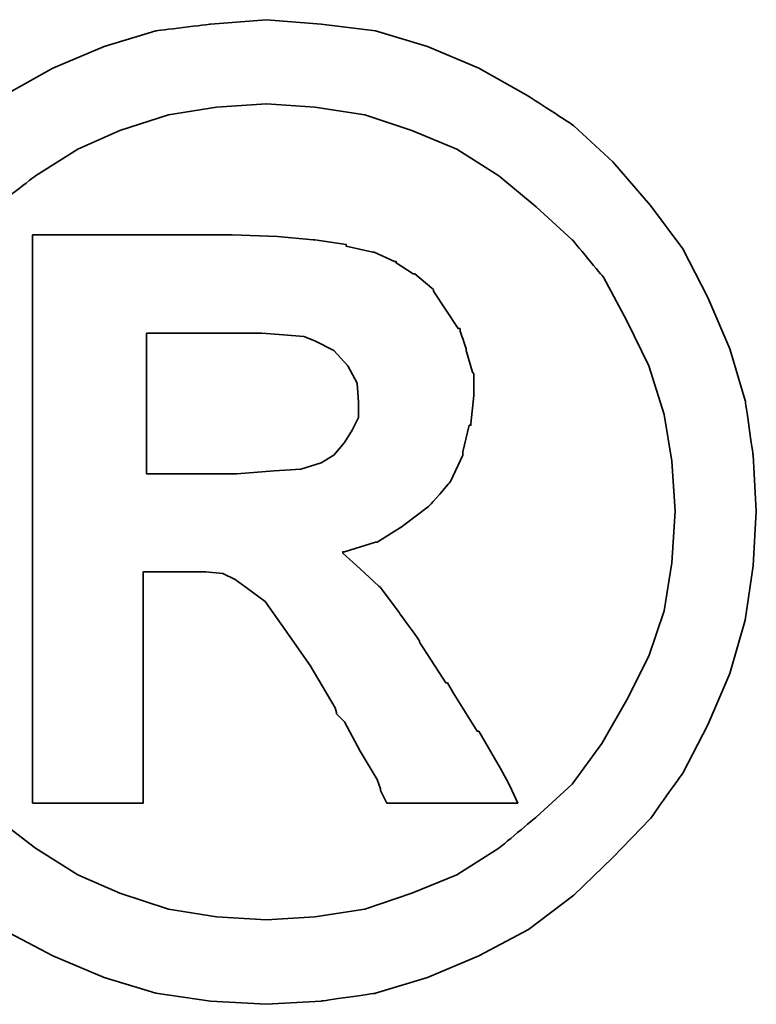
# Model space of a CAD drawing. Extents: x 973 to 1362, y 69 to 294.
# Tile 17 of 43: x 1275.606 to 1276.577, y 193.475 to 194.773. Entities that reach past the tile are written whole.
import ezdxf

# ---------------------------------------------------------------- set-up
doc = ezdxf.new("R2010")
doc.units = 0
doc.header["$MEASUREMENT"] = 0
doc.layers.add('DIM', color=4, linetype='CONTINUOUS')
doc.layers.add('layer 1', color=7, linetype='CONTINUOUS')

# ---------------------------------------------------------------- blocks, each defined once
blk = doc.blocks.new('TBI MOTION logo(完整正式版)')
at = {"layer": 'layer 1', "color": 22, "lineweight": 35}
for points, knots in [([(-91.89366, 20.43624), (-91.89366, 20.43624), (-91.91351, 20.77862), (-91.91351, 20.77862), (-91.91351, 20.77862), (-91.91351, 20.77862), (-91.96114, 21.11206), (-91.96114, 21.11206), (-91.96114, 21.11206), (-91.96114, 21.11206), (-92.05641, 21.42764), (-92.05641, 21.42764), (-92.05641, 21.42764), (-92.05641, 21.42764), (-92.18939, 21.74124), (-92.18939, 21.74124), (-92.18939, 21.74124), (-92.18939, 21.74124), (-92.34222, 22.03697), (-92.34222, 22.03697), (-92.34222, 22.03697), (-92.34222, 22.03697), (-92.5407, 22.30294), (-92.5407, 22.30294), (-92.5407, 22.30294), (-92.5407, 22.30294), (-92.76895, 22.5689), (-92.76895, 22.5689), (-92.76895, 22.5689), (-92.76895, 22.5689), (-93.00713, 22.78921), (-93.00713, 22.78921), (-93.00713, 22.78921), (-93.00713, 22.78921), (-93.285, 22.96982), (-93.285, 22.96982), (-93.285, 22.96982), (-93.285, 22.96982), (-93.58867, 23.14051), (-93.58867, 23.14051), (-93.58867, 23.14051), (-93.58867, 23.14051), (-93.90227, 23.2735), (-93.90227, 23.2735), (-93.90227, 23.2735), (-93.90227, 23.2735), (-94.21785, 23.36877), (-94.21785, 23.36877), (-94.21785, 23.36877), (-94.21785, 23.36877), (-94.55129, 23.40846), (-94.55129, 23.40846), (-94.55129, 23.40846), (-94.55129, 23.40846), (-94.88474, 23.43625), (-94.88474, 23.43625), (-94.88474, 23.43625), (-94.88474, 23.43625), (-95.22612, 23.40846), (-95.22612, 23.40846), (-95.22612, 23.40846), (-95.22612, 23.40846), (-95.55956, 23.36877), (-95.55956, 23.36877), (-95.55956, 23.36877), (-95.55956, 23.36877), (-95.87515, 23.2735), (-95.87515, 23.2735), (-95.87515, 23.2735), (-95.87515, 23.2735), (-96.18973, 23.14051), (-96.18973, 23.14051), (-96.18973, 23.14051), (-96.18973, 23.14051), (-96.4944, 22.96982), (-96.4944, 22.96982), (-96.4944, 22.96982), (-96.4944, 22.96982), (-96.77028, 22.78921), (-96.77028, 22.78921), (-96.77028, 22.78921), (-96.77028, 22.78921), (-97.00846, 22.5689), (-97.00846, 22.5689), (-97.00846, 22.5689), (-97.00846, 22.5689), (-97.23671, 22.30294), (-97.23671, 22.30294), (-97.23671, 22.30294), (-97.23671, 22.30294), (-97.43618, 22.03697), (-97.43618, 22.03697), (-97.43618, 22.03697), (-97.43618, 22.03697), (-97.58901, 21.74124), (-97.58901, 21.74124), (-97.58901, 21.74124), (-97.58901, 21.74124), (-97.72298, 21.42764), (-97.72298, 21.42764), (-97.72298, 21.42764), (-97.72298, 21.42764), (-97.81825, 21.11206), (-97.81825, 21.11206), (-97.81825, 21.11206), (-97.81825, 21.11206), (-97.86589, 20.77862), (-97.86589, 20.77862), (-97.86589, 20.77862), (-97.86589, 20.77862), (-97.88375, 20.43624), (-97.88375, 20.43624), (-97.88375, 20.43624), (-97.88375, 20.43624), (-97.86589, 20.1028), (-97.86589, 20.1028), (-97.86589, 20.1028), (-97.86589, 20.1028), (-97.81825, 19.77035), (-97.81825, 19.77035), (-97.81825, 19.77035), (-97.81825, 19.77035), (-97.72298, 19.44583), (-97.72298, 19.44583), (-97.72298, 19.44583), (-97.72298, 19.44583), (-97.58901, 19.13224), (-97.58901, 19.13224), (-97.58901, 19.13224), (-97.58901, 19.13224), (-97.43618, 18.83749), (-97.43618, 18.83749), (-97.43618, 18.83749), (-97.43618, 18.83749), (-97.23671, 18.55963), (-97.23671, 18.55963), (-97.23671, 18.55963), (-97.23671, 18.55963), (-97.00846, 18.32145), (-97.00846, 18.32145), (-97.00846, 18.32145), (-97.00846, 18.32145), (-96.77028, 18.0932), (-96.77028, 18.0932), (-96.77028, 18.0932), (-96.77028, 18.0932), (-96.4944, 17.88381), (-96.4944, 17.88381), (-96.4944, 17.88381), (-96.4944, 17.88381), (-96.18973, 17.72205), (-96.18973, 17.72205), (-96.18973, 17.72205), (-96.18973, 17.72205), (-95.87515, 17.58906), (-95.87515, 17.58906), (-95.87515, 17.58906), (-95.87515, 17.58906), (-95.55956, 17.4938), (-95.55956, 17.4938), (-95.55956, 17.4938), (-95.55956, 17.4938), (-95.22612, 17.44616), (-95.22612, 17.44616), (-95.22612, 17.44616), (-95.22612, 17.44616), (-94.88474, 17.42631), (-94.88474, 17.42631), (-94.88474, 17.42631), (-94.88474, 17.42631), (-94.55129, 17.44616), (-94.55129, 17.44616), (-94.55129, 17.44616), (-94.55129, 17.44616), (-94.21785, 17.4938), (-94.21785, 17.4938), (-94.21785, 17.4938), (-94.21785, 17.4938), (-93.90227, 17.58906), (-93.90227, 17.58906), (-93.90227, 17.58906), (-93.90227, 17.58906), (-93.58867, 17.72205), (-93.58867, 17.72205), (-93.58867, 17.72205), (-93.58867, 17.72205), (-93.285, 17.88381), (-93.285, 17.88381), (-93.285, 17.88381), (-93.285, 17.88381), (-93.00713, 18.0932), (-93.00713, 18.0932), (-93.00713, 18.0932), (-93.00713, 18.0932), (-92.76895, 18.32145), (-92.76895, 18.32145), (-92.76895, 18.32145), (-92.76895, 18.32145), (-92.5407, 18.55963), (-92.5407, 18.55963), (-92.5407, 18.55963), (-92.5407, 18.55963), (-92.34222, 18.83749), (-92.34222, 18.83749), (-92.34222, 18.83749), (-92.34222, 18.83749), (-92.18939, 19.13224), (-92.18939, 19.13224), (-92.18939, 19.13224), (-92.18939, 19.13224), (-92.05641, 19.44583), (-92.05641, 19.44583), (-92.05641, 19.44583), (-92.05641, 19.44583), (-91.96114, 19.77035), (-91.96114, 19.77035), (-91.96114, 19.77035), (-91.96114, 19.77035), (-91.91351, 20.1028), (-91.91351, 20.1028), (-91.91351, 20.1028), (-91.91351, 20.1028), (-91.89366, 20.43624), (-91.89366, 20.43624)], [0, 0, 0, 0, 0.0178571, 0.0178571, 0.0178571, 0.0178572, 0.0357143, 0.0357143, 0.0357143, 0.0357143, 0.0535714, 0.0535714, 0.0535714, 0.0535714, 0.0714286, 0.0714286, 0.0714286, 0.0714286, 0.0892857, 0.0892857, 0.0892857, 0.0892857, 0.1071429, 0.1071429, 0.1071429, 0.1071429, 0.125, 0.125, 0.125, 0.125, 0.1428571, 0.1428571, 0.1428571, 0.1428572, 0.1607143, 0.1607143, 0.1607143, 0.1607143, 0.1785714, 0.1785714, 0.1785714, 0.1785714, 0.1964286, 0.1964286, 0.1964286, 0.1964286, 0.2142857, 0.2142857, 0.2142857, 0.2142857, 0.2321429, 0.2321429, 0.2321429, 0.2321429, 0.25, 0.25, 0.25, 0.25, 0.2678571, 0.2678571, 0.2678571, 0.2678572, 0.2857143, 0.2857143, 0.2857143, 0.2857143, 0.3035714, 0.3035714, 0.3035714, 0.3035714, 0.3214286, 0.3214286, 0.3214286, 0.3214286, 0.3392857, 0.3392857, 0.3392857, 0.3392857, 0.3571429, 0.3571429, 0.3571429, 0.3571429, 0.375, 0.375, 0.375, 0.375, 0.3928571, 0.3928571, 0.3928571, 0.3928572, 0.4107143, 0.4107143, 0.4107143, 0.4107143, 0.4285714, 0.4285714, 0.4285714, 0.4285714, 0.4464286, 0.4464286, 0.4464286, 0.4464286, 0.4642857, 0.4642857, 0.4642857, 0.4642857, 0.4821429, 0.4821429, 0.4821429, 0.4821429, 0.5, 0.5, 0.5, 0.5, 0.5178571, 0.5178571, 0.5178571, 0.5178572, 0.5357143, 0.5357143, 0.5357143, 0.5357143, 0.5535714, 0.5535714, 0.5535714, 0.5535714, 0.5714286, 0.5714286, 0.5714286, 0.5714286, 0.5892857, 0.5892857, 0.5892857, 0.5892857, 0.6071429, 0.6071429, 0.6071429, 0.6071429, 0.625, 0.625, 0.625, 0.625, 0.6428571, 0.6428571, 0.6428571, 0.6428572, 0.6607143, 0.6607143, 0.6607143, 0.6607143, 0.6785714, 0.6785714, 0.6785714, 0.6785714, 0.6964286, 0.6964286, 0.6964286, 0.6964286, 0.7142857, 0.7142857, 0.7142857, 0.7142857, 0.7321429, 0.7321429, 0.7321429, 0.7321429, 0.75, 0.75, 0.75, 0.75, 0.7678571, 0.7678571, 0.7678571, 0.7678572, 0.7857143, 0.7857143, 0.7857143, 0.7857143, 0.8035714, 0.8035714, 0.8035714, 0.8035714, 0.8214286, 0.8214286, 0.8214286, 0.8214286, 0.8392857, 0.8392857, 0.8392857, 0.8392857, 0.8571429, 0.8571429, 0.8571429, 0.8571429, 0.875, 0.875, 0.875, 0.875, 0.8928571, 0.8928571, 0.8928571, 0.8928572, 0.9107143, 0.9107143, 0.9107143, 0.9107143, 0.9285714, 0.9285714, 0.9285714, 0.9285714, 0.9464286, 0.9464286, 0.9464286, 0.9464286, 0.9642857, 0.9642857, 0.9642857, 0.9642857, 0.9821429, 0.9821429, 0.9821429, 0.9821429, 1, 1, 1, 1]), ([(-92.38986, 20.43624), (-92.38986, 20.43624), (-92.40871, 20.74091), (-92.40871, 20.74091), (-92.40871, 20.74091), (-92.40871, 20.74091), (-92.45536, 21.02672), (-92.45536, 21.02672), (-92.45536, 21.02672), (-92.45536, 21.02672), (-92.55063, 21.32245), (-92.55063, 21.32245), (-92.55063, 21.32245), (-92.55063, 21.32245), (-92.68361, 21.59833), (-92.68361, 21.59833), (-92.68361, 21.59833), (-92.68361, 21.59833), (-92.82651, 21.86429), (-92.82651, 21.86429), (-92.82651, 21.86429), (-92.82651, 21.86429), (-93.01705, 22.09255), (-93.01705, 22.09255), (-93.01705, 22.09255), (-93.01705, 22.09255), (-93.23736, 22.29301), (-93.23736, 22.29301), (-93.23736, 22.29301), (-93.23736, 22.29301), (-93.46561, 22.48355), (-93.46561, 22.48355), (-93.46561, 22.48355), (-93.46561, 22.48355), (-93.72165, 22.6463), (-93.72165, 22.6463), (-93.72165, 22.6463), (-93.72165, 22.6463), (-93.99754, 22.75944), (-93.99754, 22.75944), (-93.99754, 22.75944), (-93.99754, 22.75944), (-94.28335, 22.85471), (-94.28335, 22.85471), (-94.28335, 22.85471), (-94.28335, 22.85471), (-94.589, 22.90234), (-94.589, 22.90234), (-94.589, 22.90234), (-94.589, 22.90234), (-94.88474, 22.92219), (-94.88474, 22.92219), (-94.88474, 22.92219), (-94.88474, 22.92219), (-95.1894, 22.90234), (-95.1894, 22.90234), (-95.1894, 22.90234), (-95.1894, 22.90234), (-95.48315, 22.85471), (-95.48315, 22.85471), (-95.48315, 22.85471), (-95.48315, 22.85471), (-95.77988, 22.75944), (-95.77988, 22.75944), (-95.77988, 22.75944), (-95.77988, 22.75944), (-96.03691, 22.6463), (-96.03691, 22.6463), (-96.03691, 22.6463), (-96.03691, 22.6463), (-96.29394, 22.48355), (-96.29394, 22.48355), (-96.29394, 22.48355), (-96.29394, 22.48355), (-96.54203, 22.29301), (-96.54203, 22.29301), (-96.54203, 22.29301), (-96.54203, 22.29301), (-96.75937, 22.09255), (-96.75937, 22.09255), (-96.75937, 22.09255), (-96.75937, 22.09255), (-96.9509, 21.86429), (-96.9509, 21.86429), (-96.9509, 21.86429), (-96.9509, 21.86429), (-97.0938, 21.59833), (-97.0938, 21.59833), (-97.0938, 21.59833), (-97.0938, 21.59833), (-97.21686, 21.32245), (-97.21686, 21.32245), (-97.21686, 21.32245), (-97.21686, 21.32245), (-97.32206, 21.02672), (-97.32206, 21.02672), (-97.32206, 21.02672), (-97.32206, 21.02672), (-97.36076, 20.74091), (-97.36076, 20.74091), (-97.36076, 20.74091), (-97.36076, 20.74091), (-97.37961, 20.43624), (-97.37961, 20.43624), (-97.37961, 20.43624), (-97.37961, 20.43624), (-97.36076, 20.12165), (-97.36076, 20.12165), (-97.36076, 20.12165), (-97.36076, 20.12165), (-97.32206, 19.82791), (-97.32206, 19.82791), (-97.32206, 19.82791), (-97.32206, 19.82791), (-97.21686, 19.55102), (-97.21686, 19.55102), (-97.21686, 19.55102), (-97.21686, 19.55102), (-97.0938, 19.28407), (-97.0938, 19.28407), (-97.0938, 19.28407), (-97.0938, 19.28407), (-96.94098, 19.01811), (-96.94098, 19.01811), (-96.94098, 19.01811), (-96.94098, 19.01811), (-96.75937, 18.77001), (-96.75937, 18.77001), (-96.75937, 18.77001), (-96.75937, 18.77001), (-96.54203, 18.56955), (-96.54203, 18.56955), (-96.54203, 18.56955), (-96.54203, 18.56955), (-96.29394, 18.37901), (-96.29394, 18.37901), (-96.29394, 18.37901), (-96.29394, 18.37901), (-96.03691, 18.21725), (-96.03691, 18.21725), (-96.03691, 18.21725), (-96.03691, 18.21725), (-95.77988, 18.10412), (-95.77988, 18.10412), (-95.77988, 18.10412), (-95.77988, 18.10412), (-95.48315, 18.00786), (-95.48315, 18.00786), (-95.48315, 18.00786), (-95.48315, 18.00786), (-95.1894, 17.96022), (-95.1894, 17.96022), (-95.1894, 17.96022), (-95.1894, 17.96022), (-94.88474, 17.94137), (-94.88474, 17.94137), (-94.88474, 17.94137), (-94.88474, 17.94137), (-94.589, 17.96022), (-94.589, 17.96022), (-94.589, 17.96022), (-94.589, 17.96022), (-94.28335, 18.00786), (-94.28335, 18.00786), (-94.28335, 18.00786), (-94.28335, 18.00786), (-93.99754, 18.10412), (-93.99754, 18.10412), (-93.99754, 18.10412), (-93.99754, 18.10412), (-93.72165, 18.21725), (-93.72165, 18.21725), (-93.72165, 18.21725), (-93.72165, 18.21725), (-93.46561, 18.37901), (-93.46561, 18.37901), (-93.46561, 18.37901), (-93.46561, 18.37901), (-93.23736, 18.56955), (-93.23736, 18.56955), (-93.23736, 18.56955), (-93.23736, 18.56955), (-93.01705, 18.77001), (-93.01705, 18.77001), (-93.01705, 18.77001), (-93.01705, 18.77001), (-92.83644, 19.01811), (-92.83644, 19.01811), (-92.83644, 19.01811), (-92.83644, 19.01811), (-92.68361, 19.28407), (-92.68361, 19.28407), (-92.68361, 19.28407), (-92.68361, 19.28407), (-92.55063, 19.55102), (-92.55063, 19.55102), (-92.55063, 19.55102), (-92.55063, 19.55102), (-92.45536, 19.82791), (-92.45536, 19.82791), (-92.45536, 19.82791), (-92.45536, 19.82791), (-92.40871, 20.12165), (-92.40871, 20.12165), (-92.40871, 20.12165), (-92.40871, 20.12165), (-92.38986, 20.43624), (-92.38986, 20.43624)], [0, 0, 0, 0, 0.0192308, 0.0192308, 0.0192308, 0.0192308, 0.0384615, 0.0384615, 0.0384615, 0.0384615, 0.0576923, 0.0576923, 0.0576923, 0.0576923, 0.0769231, 0.0769231, 0.0769231, 0.0769231, 0.0961538, 0.0961538, 0.0961538, 0.0961539, 0.1153846, 0.1153846, 0.1153846, 0.1153846, 0.1346154, 0.1346154, 0.1346154, 0.1346154, 0.1538462, 0.1538462, 0.1538462, 0.1538462, 0.1730769, 0.1730769, 0.1730769, 0.1730769, 0.1923077, 0.1923077, 0.1923077, 0.1923077, 0.2115385, 0.2115385, 0.2115385, 0.2115385, 0.2307692, 0.2307692, 0.2307692, 0.2307692, 0.25, 0.25, 0.25, 0.25, 0.2692308, 0.2692308, 0.2692308, 0.2692308, 0.2884615, 0.2884615, 0.2884615, 0.2884615, 0.3076923, 0.3076923, 0.3076923, 0.3076923, 0.3269231, 0.3269231, 0.3269231, 0.3269231, 0.3461538, 0.3461538, 0.3461538, 0.3461539, 0.3653846, 0.3653846, 0.3653846, 0.3653846, 0.3846154, 0.3846154, 0.3846154, 0.3846154, 0.4038462, 0.4038462, 0.4038462, 0.4038462, 0.4230769, 0.4230769, 0.4230769, 0.4230769, 0.4423077, 0.4423077, 0.4423077, 0.4423077, 0.4615385, 0.4615385, 0.4615385, 0.4615385, 0.4807692, 0.4807692, 0.4807692, 0.4807692, 0.5, 0.5, 0.5, 0.5, 0.5192308, 0.5192308, 0.5192308, 0.5192308, 0.5384615, 0.5384615, 0.5384615, 0.5384615, 0.5576923, 0.5576923, 0.5576923, 0.5576923, 0.5769231, 0.5769231, 0.5769231, 0.5769231, 0.5961538, 0.5961538, 0.5961538, 0.5961539, 0.6153846, 0.6153846, 0.6153846, 0.6153846, 0.6346154, 0.6346154, 0.6346154, 0.6346154, 0.6538462, 0.6538462, 0.6538462, 0.6538462, 0.6730769, 0.6730769, 0.6730769, 0.6730769, 0.6923077, 0.6923077, 0.6923077, 0.6923077, 0.7115385, 0.7115385, 0.7115385, 0.7115385, 0.7307692, 0.7307692, 0.7307692, 0.7307692, 0.75, 0.75, 0.75, 0.75, 0.7692308, 0.7692308, 0.7692308, 0.7692308, 0.7884615, 0.7884615, 0.7884615, 0.7884615, 0.8076923, 0.8076923, 0.8076923, 0.8076923, 0.8269231, 0.8269231, 0.8269231, 0.8269231, 0.8461538, 0.8461538, 0.8461538, 0.8461539, 0.8653846, 0.8653846, 0.8653846, 0.8653846, 0.8846154, 0.8846154, 0.8846154, 0.8846154, 0.9038462, 0.9038462, 0.9038462, 0.9038462, 0.9230769, 0.9230769, 0.9230769, 0.9230769, 0.9423077, 0.9423077, 0.9423077, 0.9423077, 0.9615385, 0.9615385, 0.9615385, 0.9615385, 0.9807692, 0.9807692, 0.9807692, 0.9807692, 1, 1, 1, 1]), ([(-96.31279, 18.7323), (-96.31279, 18.7323), (-96.31279, 18.77001), (-96.31279, 18.77001), (-96.31279, 18.77001), (-96.31279, 18.77001), (-96.31279, 18.87422), (-96.31279, 18.87422), (-96.31279, 18.87422), (-96.31279, 18.87422), (-96.31279, 19.04689), (-96.31279, 19.04689), (-96.31279, 19.04689), (-96.31279, 19.04689), (-96.31279, 19.25529), (-96.31279, 19.25529), (-96.31279, 19.25529), (-96.31279, 19.25529), (-96.31279, 19.5024), (-96.31279, 19.5024), (-96.31279, 19.5024), (-96.31279, 19.5024), (-96.31279, 19.77035), (-96.31279, 19.77035), (-96.31279, 19.77035), (-96.31279, 19.77035), (-96.31279, 20.37868), (-96.31279, 20.37868), (-96.31279, 20.37868), (-96.31279, 20.37868), (-96.31279, 20.98801), (-96.31279, 20.98801), (-96.31279, 20.98801), (-96.31279, 20.98801), (-96.31279, 21.27482), (-96.31279, 21.27482), (-96.31279, 21.27482), (-96.31279, 21.27482), (-96.31279, 21.52291), (-96.31279, 21.52291), (-96.31279, 21.52291), (-96.31279, 21.52291), (-96.31279, 21.75017), (-96.31279, 21.75017), (-96.31279, 21.75017), (-96.31279, 21.75017), (-96.31279, 21.90399), (-96.31279, 21.90399), (-96.31279, 21.90399), (-96.31279, 21.90399), (-96.31279, 22.0072), (-96.31279, 22.0072), (-96.31279, 22.0072), (-96.31279, 22.0072), (-96.31279, 22.04689), (-96.31279, 22.04689), (-96.31279, 22.04689), (-96.31279, 22.04689), (-96.31279, 22.12232), (-96.31279, 22.12232), (-96.31279, 22.12232), (-96.31279, 22.12232), (-96.2463, 22.12232), (-96.2463, 22.12232), (-96.2463, 22.12232), (-96.2463, 22.12232), (-96.22645, 22.12232), (-96.22645, 22.12232), (-96.22645, 22.12232), (-96.22645, 22.12232), (-96.18973, 22.12232), (-96.18973, 22.12232), (-96.18973, 22.12232), (-96.18973, 22.12232), (-96.05576, 22.12232), (-96.05576, 22.12232), (-96.05576, 22.12232), (-96.05576, 22.12232), (-95.87515, 22.12232), (-95.87515, 22.12232), (-95.87515, 22.12232), (-95.87515, 22.12232), (-95.66476, 22.12232), (-95.66476, 22.12232), (-95.66476, 22.12232), (-95.66476, 22.12232), (-95.44643, 22.12232), (-95.44643, 22.12232), (-95.44643, 22.12232), (-95.44643, 22.12232), (-95.27375, 22.12232), (-95.27375, 22.12232), (-95.27375, 22.12232), (-95.27375, 22.12232), (-95.15963, 22.12232), (-95.15963, 22.12232), (-95.15963, 22.12232), (-95.15963, 22.12232), (-95.12291, 22.12232), (-95.12291, 22.12232), (-95.12291, 22.12232), (-95.12291, 22.12232), (-95.10306, 22.12232), (-95.10306, 22.12232), (-95.10306, 22.12232), (-95.10306, 22.12232), (-95.09314, 22.12232), (-95.09314, 22.12232), (-95.09314, 22.12232), (-95.09314, 22.12232), (-94.81725, 22.1124), (-94.81725, 22.1124), (-94.81725, 22.1124), (-94.81725, 22.1124), (-94.59893, 22.09255), (-94.59893, 22.09255), (-94.59893, 22.09255), (-94.59893, 22.09255), (-94.589, 22.09255), (-94.589, 22.09255), (-94.589, 22.09255), (-94.589, 22.09255), (-94.39846, 22.06476), (-94.39846, 22.06476), (-94.39846, 22.06476), (-94.39846, 22.06476), (-94.39846, 22.05483), (-94.39846, 22.05483), (-94.39846, 22.05483), (-94.39846, 22.05483), (-94.23571, 22.01713), (-94.23571, 22.01713), (-94.23571, 22.01713), (-94.23571, 22.01713), (-94.22777, 22.01713), (-94.22777, 22.01713), (-94.22777, 22.01713), (-94.22777, 22.01713), (-94.10273, 21.96056), (-94.10273, 21.96056), (-94.10273, 21.96056), (-94.10273, 21.96056), (-94.09281, 21.96056), (-94.09281, 21.96056), (-94.09281, 21.96056), (-94.09281, 21.96056), (-94.09281, 21.95162), (-94.09281, 21.95162), (-94.09281, 21.95162), (-94.09281, 21.95162), (-93.9896, 21.88415), (-93.9896, 21.88415), (-93.9896, 21.88415), (-93.9896, 21.88415), (-93.97868, 21.88415), (-93.97868, 21.88415), (-93.97868, 21.88415), (-93.97868, 21.88415), (-93.87448, 21.79781), (-93.87448, 21.79781), (-93.87448, 21.79781), (-93.87448, 21.79781), (-93.86456, 21.78888), (-93.86456, 21.78888), (-93.86456, 21.78888), (-93.86456, 21.78888), (-93.86456, 21.77895), (-93.86456, 21.77895), (-93.86456, 21.77895), (-93.86456, 21.77895), (-93.78913, 21.66483), (-93.78913, 21.66483), (-93.78913, 21.66483), (-93.78913, 21.66483), (-93.71371, 21.5507), (-93.71371, 21.5507), (-93.71371, 21.5507), (-93.71371, 21.5507), (-93.7028, 21.5507), (-93.7028, 21.5507), (-93.7028, 21.5507), (-93.7028, 21.5507), (-93.7028, 21.54078), (-93.7028, 21.54078), (-93.7028, 21.54078), (-93.7028, 21.54078), (-93.66608, 21.42764), (-93.66608, 21.42764), (-93.66608, 21.42764), (-93.66608, 21.42764), (-93.66608, 21.41772), (-93.66608, 21.41772), (-93.66608, 21.41772), (-93.66608, 21.41772), (-93.62638, 21.28474), (-93.62638, 21.28474), (-93.62638, 21.28474), (-93.62638, 21.28474), (-93.61844, 21.27482), (-93.61844, 21.27482), (-93.61844, 21.27482), (-93.61844, 21.27482), (-93.61844, 21.14977), (-93.61844, 21.14977), (-93.61844, 21.14977), (-93.61844, 21.14977), (-93.61844, 21.14183), (-93.61844, 21.14183), (-93.61844, 21.14183), (-93.61844, 21.14183), (-93.6363, 20.96915), (-93.6363, 20.96915), (-93.6363, 20.96915), (-93.6363, 20.96915), (-93.6363, 20.96122), (-93.6363, 20.96122), (-93.6363, 20.96122), (-93.6363, 20.96122), (-93.64623, 20.96122), (-93.64623, 20.96122), (-93.64623, 20.96122), (-93.64623, 20.96122), (-93.68493, 20.79847), (-93.68493, 20.79847), (-93.68493, 20.79847), (-93.68493, 20.79847), (-93.68493, 20.78854), (-93.68493, 20.78854), (-93.68493, 20.78854), (-93.68493, 20.78854), (-93.68493, 20.77862), (-93.68493, 20.77862), (-93.68493, 20.77862), (-93.68493, 20.77862), (-93.76135, 20.61785), (-93.76135, 20.61785), (-93.76135, 20.61785), (-93.76135, 20.61785), (-93.76929, 20.60693), (-93.76929, 20.60693), (-93.76929, 20.60693), (-93.76929, 20.60693), (-93.8844, 20.47495), (-93.8844, 20.47495), (-93.8844, 20.47495), (-93.8844, 20.47495), (-93.89433, 20.46502), (-93.89433, 20.46502), (-93.89433, 20.46502), (-93.89433, 20.46502), (-94.04517, 20.34991), (-94.04517, 20.34991), (-94.04517, 20.34991), (-94.04517, 20.34991), (-94.05509, 20.34197), (-94.05509, 20.34197), (-94.05509, 20.34197), (-94.05509, 20.34197), (-94.20792, 20.2467), (-94.20792, 20.2467), (-94.20792, 20.2467), (-94.20792, 20.2467), (-94.21785, 20.2467), (-94.21785, 20.2467), (-94.21785, 20.2467), (-94.21785, 20.2467), (-94.40839, 20.18913), (-94.40839, 20.18913), (-94.40839, 20.18913), (-94.40839, 20.18913), (-94.41831, 20.18913), (-94.41831, 20.18913), (-94.41831, 20.18913), (-94.41831, 20.18913), (-94.41831, 20.17921), (-94.41831, 20.17921), (-94.41831, 20.17921), (-94.41831, 20.17921), (-94.31312, 20.08394), (-94.31312, 20.08394), (-94.31312, 20.08394), (-94.31312, 20.08394), (-94.198, 19.97875), (-94.198, 19.97875), (-94.198, 19.97875), (-94.198, 19.97875), (-94.18907, 19.97081), (-94.18907, 19.97081), (-94.18907, 19.97081), (-94.18907, 19.97081), (-94.07494, 19.81798), (-94.07494, 19.81798), (-94.07494, 19.81798), (-94.07494, 19.81798), (-93.9499, 19.6453), (-93.9499, 19.6453), (-93.9499, 19.6453), (-93.9499, 19.6453), (-93.9499, 19.63736), (-93.9499, 19.63736), (-93.9499, 19.63736), (-93.9499, 19.63736), (-93.80799, 19.41705), (-93.80799, 19.41705), (-93.80799, 19.41705), (-93.80799, 19.41705), (-93.78913, 19.38828), (-93.78913, 19.38828), (-93.78913, 19.38828), (-93.78913, 19.38828), (-93.77921, 19.38828), (-93.77921, 19.38828), (-93.77921, 19.38828), (-93.77921, 19.38828), (-93.7415, 19.32178), (-93.7415, 19.32178), (-93.7415, 19.32178), (-93.7415, 19.32178), (-93.59859, 19.09353), (-93.59859, 19.09353), (-93.59859, 19.09353), (-93.59859, 19.09353), (-93.58867, 19.09353), (-93.58867, 19.09353), (-93.58867, 19.09353), (-93.58867, 19.09353), (-93.45569, 18.86528), (-93.45569, 18.86528), (-93.45569, 18.86528), (-93.45569, 18.86528), (-93.41798, 18.7978), (-93.41798, 18.7978), (-93.41798, 18.7978), (-93.41798, 18.7978), (-93.39813, 18.76009), (-93.39813, 18.76009), (-93.39813, 18.76009), (-93.39813, 18.76009), (-93.3505, 18.6549), (-93.3505, 18.6549), (-93.3505, 18.6549), (-93.3505, 18.6549), (-93.45569, 18.6549), (-93.45569, 18.6549), (-93.45569, 18.6549), (-93.45569, 18.6549), (-93.47454, 18.6549), (-93.47454, 18.6549), (-93.47454, 18.6549), (-93.47454, 18.6549), (-93.56088, 18.6549), (-93.56088, 18.6549), (-93.56088, 18.6549), (-93.56088, 18.6549), (-93.78913, 18.6549), (-93.78913, 18.6549), (-93.78913, 18.6549), (-93.78913, 18.6549), (-94.01738, 18.6549), (-94.01738, 18.6549), (-94.01738, 18.6549), (-94.01738, 18.6549), (-94.09281, 18.6549), (-94.09281, 18.6549), (-94.09281, 18.6549), (-94.09281, 18.6549), (-94.11265, 18.6549), (-94.11265, 18.6549), (-94.11265, 18.6549), (-94.11265, 18.6549), (-94.15036, 18.6549), (-94.15036, 18.6549), (-94.15036, 18.6549), (-94.15036, 18.6549), (-94.17021, 18.69459), (-94.17021, 18.69459), (-94.17021, 18.69459), (-94.17021, 18.69459), (-94.18907, 18.7323), (-94.18907, 18.7323), (-94.18907, 18.7323), (-94.18907, 18.7323), (-94.18907, 18.74223), (-94.18907, 18.74223), (-94.18907, 18.74223), (-94.18907, 18.74223), (-94.20792, 18.7978), (-94.20792, 18.7978), (-94.20792, 18.7978), (-94.20792, 18.7978), (-94.31312, 18.97048), (-94.31312, 18.97048), (-94.31312, 18.97048), (-94.31312, 18.97048), (-94.40839, 19.1501), (-94.40839, 19.1501), (-94.40839, 19.1501), (-94.40839, 19.1501), (-94.4461, 19.1888), (-94.4461, 19.1888), (-94.4461, 19.1888), (-94.4461, 19.1888), (-94.45602, 19.19873), (-94.45602, 19.19873), (-94.45602, 19.19873), (-94.45602, 19.19873), (-94.45602, 19.20766), (-94.45602, 19.20766), (-94.45602, 19.20766), (-94.45602, 19.20766), (-94.46595, 19.23644), (-94.46595, 19.23644), (-94.46595, 19.23644), (-94.46595, 19.23644), (-94.61679, 19.49347), (-94.61679, 19.49347), (-94.61679, 19.49347), (-94.61679, 19.49347), (-94.76962, 19.7118), (-94.76962, 19.7118), (-94.76962, 19.7118), (-94.76962, 19.7118), (-94.89268, 19.88447), (-94.89268, 19.88447), (-94.89268, 19.88447), (-94.89268, 19.88447), (-95.00779, 19.97081), (-95.00779, 19.97081), (-95.00779, 19.97081), (-95.00779, 19.97081), (-95.07528, 20.01845), (-95.07528, 20.01845), (-95.07528, 20.01845), (-95.07528, 20.01845), (-95.1507, 20.05616), (-95.1507, 20.05616), (-95.1507, 20.05616), (-95.1507, 20.05616), (-95.2549, 20.06608), (-95.2549, 20.06608), (-95.2549, 20.06608), (-95.2549, 20.06608), (-95.38887, 20.06608), (-95.38887, 20.06608), (-95.38887, 20.06608), (-95.38887, 20.06608), (-95.40872, 20.06608), (-95.40872, 20.06608), (-95.40872, 20.06608), (-95.40872, 20.06608), (-95.42658, 20.06608), (-95.42658, 20.06608), (-95.42658, 20.06608), (-95.42658, 20.06608), (-95.5417, 20.06608), (-95.5417, 20.06608), (-95.5417, 20.06608), (-95.5417, 20.06608), (-95.63697, 20.06608), (-95.63697, 20.06608), (-95.63697, 20.06608), (-95.63697, 20.06608), (-95.63697, 19.99761), (-95.63697, 19.99761), (-95.63697, 19.99761), (-95.63697, 19.99761), (-95.63697, 19.92318), (-95.63697, 19.92318), (-95.63697, 19.92318), (-95.63697, 19.92318), (-95.63697, 19.69294), (-95.63697, 19.69294), (-95.63697, 19.69294), (-95.63697, 19.69294), (-95.63697, 19.44583), (-95.63697, 19.44583), (-95.63697, 19.44583), (-95.63697, 19.44583), (-95.63697, 19.17888), (-95.63697, 19.17888), (-95.63697, 19.17888), (-95.63697, 19.17888), (-95.63697, 18.96055), (-95.63697, 18.96055), (-95.63697, 18.96055), (-95.63697, 18.96055), (-95.63697, 18.87422), (-95.63697, 18.87422), (-95.63697, 18.87422), (-95.63697, 18.87422), (-95.63697, 18.80773), (-95.63697, 18.80773), (-95.63697, 18.80773), (-95.63697, 18.80773), (-95.63697, 18.75017), (-95.63697, 18.75017), (-95.63697, 18.75017), (-95.63697, 18.75017), (-95.63697, 18.7323), (-95.63697, 18.7323), (-95.63697, 18.7323), (-95.63697, 18.7323), (-95.63697, 18.6549), (-95.63697, 18.6549), (-95.63697, 18.6549), (-95.63697, 18.6549), (-95.70247, 18.6549), (-95.70247, 18.6549), (-95.70247, 18.6549), (-95.70247, 18.6549), (-95.72232, 18.6549), (-95.72232, 18.6549), (-95.72232, 18.6549), (-95.72232, 18.6549), (-95.77988, 18.6549), (-95.77988, 18.6549), (-95.77988, 18.6549), (-95.77988, 18.6549), (-95.97835, 18.6549), (-95.97835, 18.6549), (-95.97835, 18.6549), (-95.97835, 18.6549), (-96.15103, 18.6549), (-96.15103, 18.6549), (-96.15103, 18.6549), (-96.15103, 18.6549), (-96.2076, 18.6549), (-96.2076, 18.6549), (-96.2076, 18.6549), (-96.2076, 18.6549), (-96.2463, 18.6549), (-96.2463, 18.6549), (-96.2463, 18.6549), (-96.2463, 18.6549), (-96.31279, 18.6549), (-96.31279, 18.6549), (-96.31279, 18.6549), (-96.31279, 18.6549), (-96.31279, 18.7323), (-96.31279, 18.7323)], [0, 0, 0, 0, 0.0074074, 0.0074074, 0.0074074, 0.0074074, 0.0148148, 0.0148148, 0.0148148, 0.0148148, 0.0222222, 0.0222222, 0.0222222, 0.0222222, 0.0296296, 0.0296296, 0.0296296, 0.0296296, 0.037037, 0.037037, 0.037037, 0.037037, 0.0444444, 0.0444444, 0.0444444, 0.0444445, 0.0518519, 0.0518519, 0.0518519, 0.0518519, 0.0592593, 0.0592593, 0.0592593, 0.0592593, 0.0666667, 0.0666667, 0.0666667, 0.0666667, 0.0740741, 0.0740741, 0.0740741, 0.0740741, 0.0814815, 0.0814815, 0.0814815, 0.0814815, 0.0888889, 0.0888889, 0.0888889, 0.0888889, 0.0962963, 0.0962963, 0.0962963, 0.0962963, 0.1037037, 0.1037037, 0.1037037, 0.1037037, 0.1111111, 0.1111111, 0.1111111, 0.1111111, 0.1185185, 0.1185185, 0.1185185, 0.1185185, 0.1259259, 0.1259259, 0.1259259, 0.1259259, 0.1333333, 0.1333333, 0.1333333, 0.1333333, 0.1407407, 0.1407407, 0.1407407, 0.1407408, 0.1481481, 0.1481481, 0.1481481, 0.1481482, 0.1555556, 0.1555556, 0.1555556, 0.1555556, 0.162963, 0.162963, 0.162963, 0.162963, 0.1703704, 0.1703704, 0.1703704, 0.1703704, 0.1777778, 0.1777778, 0.1777778, 0.1777778, 0.1851852, 0.1851852, 0.1851852, 0.1851852, 0.1925926, 0.1925926, 0.1925926, 0.1925926, 0.2, 0.2, 0.2, 0.2, 0.2074074, 0.2074074, 0.2074074, 0.2074074, 0.2148148, 0.2148148, 0.2148148, 0.2148148, 0.2222222, 0.2222222, 0.2222222, 0.2222222, 0.2296296, 0.2296296, 0.2296296, 0.2296296, 0.237037, 0.237037, 0.237037, 0.237037, 0.2444444, 0.2444444, 0.2444444, 0.2444445, 0.2518519, 0.2518519, 0.2518519, 0.2518519, 0.2592593, 0.2592593, 0.2592593, 0.2592593, 0.2666667, 0.2666667, 0.2666667, 0.2666667, 0.2740741, 0.2740741, 0.2740741, 0.2740741, 0.2814815, 0.2814815, 0.2814815, 0.2814815, 0.2888889, 0.2888889, 0.2888889, 0.2888889, 0.2962963, 0.2962963, 0.2962963, 0.2962963, 0.3037037, 0.3037037, 0.3037037, 0.3037037, 0.3111111, 0.3111111, 0.3111111, 0.3111111, 0.3185185, 0.3185185, 0.3185185, 0.3185185, 0.3259259, 0.3259259, 0.3259259, 0.3259259, 0.3333333, 0.3333333, 0.3333333, 0.3333333, 0.3407407, 0.3407407, 0.3407407, 0.3407408, 0.3481481, 0.3481481, 0.3481481, 0.3481482, 0.3555556, 0.3555556, 0.3555556, 0.3555556, 0.362963, 0.362963, 0.362963, 0.362963, 0.3703704, 0.3703704, 0.3703704, 0.3703704, 0.3777778, 0.3777778, 0.3777778, 0.3777778, 0.3851852, 0.3851852, 0.3851852, 0.3851852, 0.3925926, 0.3925926, 0.3925926, 0.3925926, 0.4, 0.4, 0.4, 0.4, 0.4074074, 0.4074074, 0.4074074, 0.4074074, 0.4148148, 0.4148148, 0.4148148, 0.4148148, 0.4222222, 0.4222222, 0.4222222, 0.4222222, 0.4296296, 0.4296296, 0.4296296, 0.4296296, 0.437037, 0.437037, 0.437037, 0.437037, 0.4444444, 0.4444444, 0.4444444, 0.4444445, 0.4518519, 0.4518519, 0.4518519, 0.4518519, 0.4592593, 0.4592593, 0.4592593, 0.4592593, 0.4666667, 0.4666667, 0.4666667, 0.4666667, 0.4740741, 0.4740741, 0.4740741, 0.4740741, 0.4814815, 0.4814815, 0.4814815, 0.4814815, 0.4888889, 0.4888889, 0.4888889, 0.4888889, 0.4962963, 0.4962963, 0.4962963, 0.4962963, 0.5037037, 0.5037037, 0.5037037, 0.5037037, 0.5111111, 0.5111111, 0.5111111, 0.5111111, 0.5185185, 0.5185185, 0.5185185, 0.5185185, 0.5259259, 0.5259259, 0.5259259, 0.5259259, 0.5333333, 0.5333333, 0.5333333, 0.5333333, 0.5407407, 0.5407407, 0.5407407, 0.5407408, 0.5481481, 0.5481481, 0.5481481, 0.5481482, 0.5555556, 0.5555556, 0.5555556, 0.5555556, 0.562963, 0.562963, 0.562963, 0.562963, 0.5703704, 0.5703704, 0.5703704, 0.5703704, 0.5777778, 0.5777778, 0.5777778, 0.5777778, 0.5851852, 0.5851852, 0.5851852, 0.5851852, 0.5925926, 0.5925926, 0.5925926, 0.5925926, 0.6, 0.6, 0.6, 0.6, 0.6074074, 0.6074074, 0.6074074, 0.6074074, 0.6148148, 0.6148148, 0.6148148, 0.6148148, 0.6222222, 0.6222222, 0.6222222, 0.6222222, 0.6296296, 0.6296296, 0.6296296, 0.6296296, 0.637037, 0.637037, 0.637037, 0.637037, 0.6444444, 0.6444444, 0.6444444, 0.6444445, 0.6518519, 0.6518519, 0.6518519, 0.6518519, 0.6592593, 0.6592593, 0.6592593, 0.6592593, 0.6666667, 0.6666667, 0.6666667, 0.6666667, 0.6740741, 0.6740741, 0.6740741, 0.6740741, 0.6814815, 0.6814815, 0.6814815, 0.6814815, 0.6888889, 0.6888889, 0.6888889, 0.6888889, 0.6962963, 0.6962963, 0.6962963, 0.6962963, 0.7037037, 0.7037037, 0.7037037, 0.7037037, 0.7111111, 0.7111111, 0.7111111, 0.7111111, 0.7185185, 0.7185185, 0.7185185, 0.7185185, 0.7259259, 0.7259259, 0.7259259, 0.7259259, 0.7333333, 0.7333333, 0.7333333, 0.7333333, 0.7407407, 0.7407407, 0.7407407, 0.7407408, 0.7481481, 0.7481481, 0.7481481, 0.7481482, 0.7555556, 0.7555556, 0.7555556, 0.7555556, 0.762963, 0.762963, 0.762963, 0.762963, 0.7703704, 0.7703704, 0.7703704, 0.7703704, 0.7777778, 0.7777778, 0.7777778, 0.7777778, 0.7851852, 0.7851852, 0.7851852, 0.7851852, 0.7925926, 0.7925926, 0.7925926, 0.7925926, 0.8, 0.8, 0.8, 0.8, 0.8074074, 0.8074074, 0.8074074, 0.8074074, 0.8148148, 0.8148148, 0.8148148, 0.8148148, 0.8222222, 0.8222222, 0.8222222, 0.8222222, 0.8296296, 0.8296296, 0.8296296, 0.8296296, 0.837037, 0.837037, 0.837037, 0.837037, 0.8444444, 0.8444444, 0.8444444, 0.8444445, 0.8518519, 0.8518519, 0.8518519, 0.8518519, 0.8592593, 0.8592593, 0.8592593, 0.8592593, 0.8666667, 0.8666667, 0.8666667, 0.8666667, 0.8740741, 0.8740741, 0.8740741, 0.8740741, 0.8814815, 0.8814815, 0.8814815, 0.8814815, 0.8888889, 0.8888889, 0.8888889, 0.8888889, 0.8962963, 0.8962963, 0.8962963, 0.8962963, 0.9037037, 0.9037037, 0.9037037, 0.9037037, 0.9111111, 0.9111111, 0.9111111, 0.9111111, 0.9185185, 0.9185185, 0.9185185, 0.9185185, 0.9259259, 0.9259259, 0.9259259, 0.9259259, 0.9333333, 0.9333333, 0.9333333, 0.9333333, 0.9407407, 0.9407407, 0.9407407, 0.9407408, 0.9481481, 0.9481481, 0.9481481, 0.9481482, 0.9555556, 0.9555556, 0.9555556, 0.9555556, 0.962963, 0.962963, 0.962963, 0.962963, 0.9703704, 0.9703704, 0.9703704, 0.9703704, 0.9777778, 0.9777778, 0.9777778, 0.9777778, 0.9851852, 0.9851852, 0.9851852, 0.9851852, 0.9925926, 0.9925926, 0.9925926, 0.9925926, 1, 1, 1, 1]), ([(-95.61712, 21.52291), (-95.61712, 21.52291), (-95.61712, 21.44551), (-95.61712, 21.44551), (-95.61712, 21.44551), (-95.61712, 21.44551), (-95.61712, 21.27482), (-95.61712, 21.27482), (-95.61712, 21.27482), (-95.61712, 21.27482), (-95.61712, 21.08328), (-95.61712, 21.08328), (-95.61712, 21.08328), (-95.61712, 21.08328), (-95.61712, 20.91358), (-95.61712, 20.91358), (-95.61712, 20.91358), (-95.61712, 20.91358), (-95.61712, 20.74091), (-95.61712, 20.74091), (-95.61712, 20.74091), (-95.61712, 20.74091), (-95.61712, 20.66449), (-95.61712, 20.66449), (-95.61712, 20.66449), (-95.61712, 20.66449), (-95.59926, 20.66449), (-95.59926, 20.66449), (-95.59926, 20.66449), (-95.59926, 20.66449), (-95.38887, 20.66449), (-95.38887, 20.66449), (-95.38887, 20.66449), (-95.38887, 20.66449), (-95.15963, 20.66449), (-95.15963, 20.66449), (-95.15963, 20.66449), (-95.15963, 20.66449), (-95.08421, 20.66449), (-95.08421, 20.66449), (-95.08421, 20.66449), (-95.08421, 20.66449), (-95.06535, 20.66449), (-95.06535, 20.66449), (-95.06535, 20.66449), (-95.06535, 20.66449), (-94.8371, 20.68335), (-94.8371, 20.68335), (-94.8371, 20.68335), (-94.8371, 20.68335), (-94.67435, 20.69327), (-94.67435, 20.69327), (-94.67435, 20.69327), (-94.67435, 20.69327), (-94.55129, 20.73098), (-94.55129, 20.73098), (-94.55129, 20.73098), (-94.55129, 20.73098), (-94.47389, 20.77862), (-94.47389, 20.77862), (-94.47389, 20.77862), (-94.47389, 20.77862), (-94.40839, 20.85503), (-94.40839, 20.85503), (-94.40839, 20.85503), (-94.40839, 20.85503), (-94.36075, 20.93145), (-94.36075, 20.93145), (-94.36075, 20.93145), (-94.36075, 20.93145), (-94.32304, 21.00885), (-94.32304, 21.00885), (-94.32304, 21.00885), (-94.32304, 21.00885), (-94.32304, 21.10214), (-94.32304, 21.10214), (-94.32304, 21.10214), (-94.32304, 21.10214), (-94.33098, 21.21726), (-94.33098, 21.21726), (-94.33098, 21.21726), (-94.33098, 21.21726), (-94.38854, 21.32245), (-94.38854, 21.32245), (-94.38854, 21.32245), (-94.38854, 21.32245), (-94.47389, 21.41772), (-94.47389, 21.41772), (-94.47389, 21.41772), (-94.47389, 21.41772), (-94.589, 21.47528), (-94.589, 21.47528), (-94.589, 21.47528), (-94.589, 21.47528), (-94.65549, 21.50306), (-94.65549, 21.50306), (-94.65549, 21.50306), (-94.65549, 21.50306), (-94.77954, 21.51299), (-94.77954, 21.51299), (-94.77954, 21.51299), (-94.77954, 21.51299), (-94.91252, 21.52291), (-94.91252, 21.52291), (-94.91252, 21.52291), (-94.91252, 21.52291), (-95.10306, 21.52291), (-95.10306, 21.52291), (-95.10306, 21.52291), (-95.10306, 21.52291), (-95.12291, 21.52291), (-95.12291, 21.52291), (-95.12291, 21.52291), (-95.12291, 21.52291), (-95.19833, 21.52291), (-95.19833, 21.52291), (-95.19833, 21.52291), (-95.19833, 21.52291), (-95.40872, 21.52291), (-95.40872, 21.52291), (-95.40872, 21.52291), (-95.40872, 21.52291), (-95.59926, 21.52291), (-95.59926, 21.52291), (-95.59926, 21.52291), (-95.59926, 21.52291), (-95.61712, 21.52291), (-95.61712, 21.52291)], [0, 0, 0, 0, 0.03125, 0.03125, 0.03125, 0.03125, 0.0625, 0.0625, 0.0625, 0.0625, 0.09375, 0.09375, 0.09375, 0.09375, 0.125, 0.125, 0.125, 0.125, 0.15625, 0.15625, 0.15625, 0.15625, 0.1875, 0.1875, 0.1875, 0.1875, 0.21875, 0.21875, 0.21875, 0.21875, 0.25, 0.25, 0.25, 0.25, 0.28125, 0.28125, 0.28125, 0.28125, 0.3125, 0.3125, 0.3125, 0.3125, 0.34375, 0.34375, 0.34375, 0.34375, 0.375, 0.375, 0.375, 0.375, 0.40625, 0.40625, 0.40625, 0.40625, 0.4375, 0.4375, 0.4375, 0.4375, 0.46875, 0.46875, 0.46875, 0.46875, 0.5, 0.5, 0.5, 0.5, 0.53125, 0.53125, 0.53125, 0.53125, 0.5625, 0.5625, 0.5625, 0.5625, 0.59375, 0.59375, 0.59375, 0.59375, 0.625, 0.625, 0.625, 0.625, 0.65625, 0.65625, 0.65625, 0.65625, 0.6875, 0.6875, 0.6875, 0.6875, 0.71875, 0.71875, 0.71875, 0.71875, 0.75, 0.75, 0.75, 0.75, 0.78125, 0.78125, 0.78125, 0.78125, 0.8125, 0.8125, 0.8125, 0.8125, 0.84375, 0.84375, 0.84375, 0.84375, 0.875, 0.875, 0.875, 0.875, 0.90625, 0.90625, 0.90625, 0.90625, 0.9375, 0.9375, 0.9375, 0.9375, 0.96875, 0.96875, 0.96875, 0.96875, 1, 1, 1, 1])]:
    blk.add_open_spline(points, degree=3, knots=knots, dxfattribs=at)

msp = doc.modelspace()

# ---------------------------------------------------------------- block references
at = {"layer": 'DIM', "xscale": 0.2159999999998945, "yscale": 0.2159999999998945, "zscale": 0.2159999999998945}
msp.add_blockref('TBI MOTION logo(完整正式版)', (1296.4262, 189.7111), dxfattribs=at)

doc.saveas('drawing.dxf')
